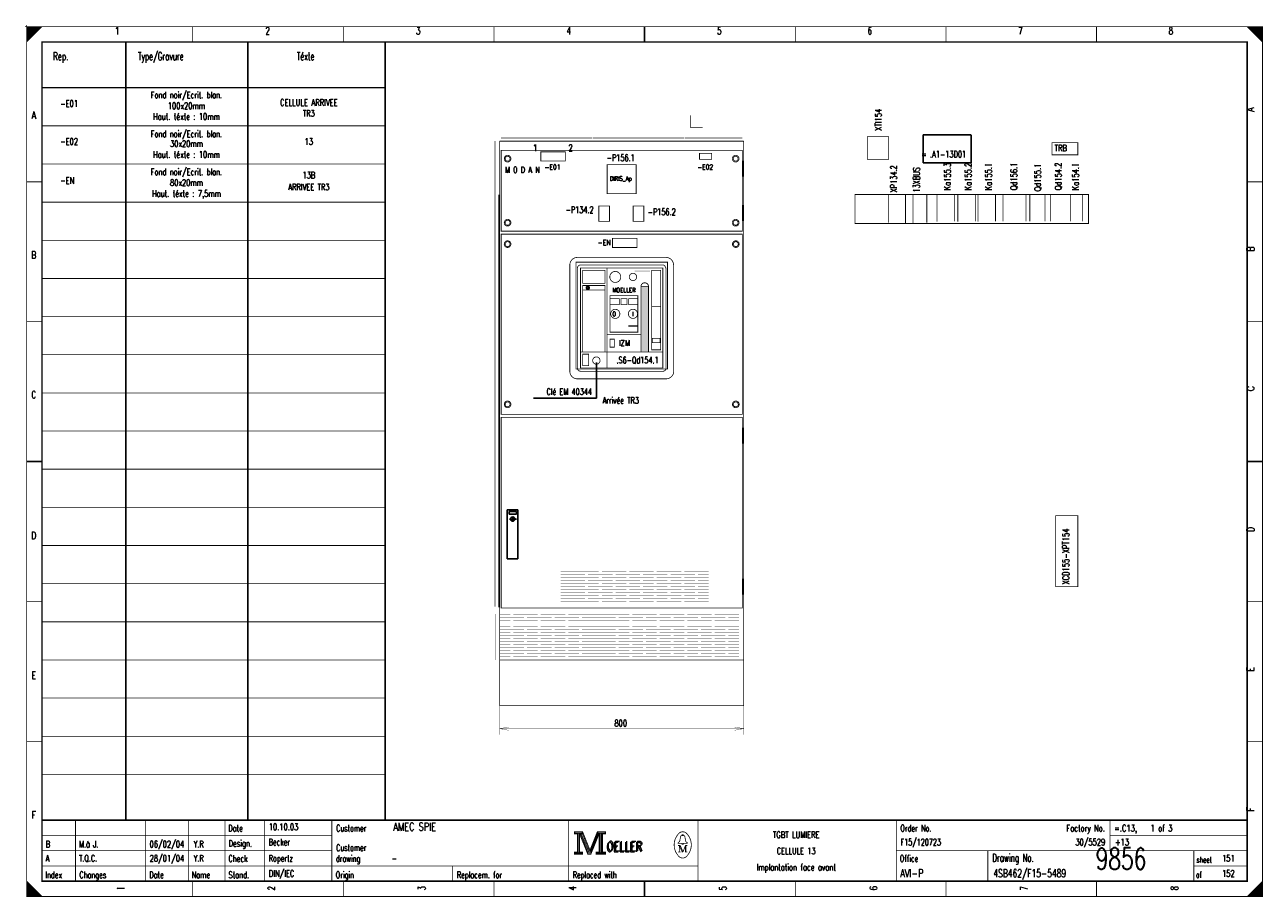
# Model space of a CAD drawing. Header units: centimetres. Extents: x 0 to 491, y -1040 to 69.
# Tile 73 of 181: x 50 to 91, y -600 to -571. Entities that reach past the tile are written whole.
import ezdxf
from ezdxf.enums import TextEntityAlignment as Align

# ---------------------------------------------------------------- set-up
doc = ezdxf.new("R2010")
doc.units = ezdxf.units.CM
doc.header["$MEASUREMENT"] = 0
doc.linetypes.add('GESTRICHELT', pattern=[3.75, 3, -0.75])
doc.layers.get('0').update_dxf_attribs({"color": 9, "linetype": 'CONTINUOUS'})
doc.layers.add('1', color=7, linetype='CONTINUOUS')
doc.styles.get("Standard").update_dxf_attribs({"font": 'romans.shx', "bigfont": 'TXT.shx'})

msp = doc.modelspace()

# ---------------------------------------------------------------- linework, layer by layer
at = {"color": 0, "linetype": 'Continuous'}
for p, q in [((68.67, -582.506), (68.67, -583.672)), ((68.67, -583.672), (66.607, -583.672))]:
    msp.add_line(p, q, dxfattribs=at)
at = {"color": 0}
for points, const_width in [([(50, -571.45), (50, -571.55)], 0.025), ([(50, -571.45), (50, -571.55)], 0.025), ([(50, -571.45), (50, -571.55)], 0.025), ([(50, -571.45), (50, -571.55)], 0.025), ([(49.95, -571.5), (50.05, -571.5)], 0.025), ([(49.95, -571.5), (50.05, -571.5)], 0.025), ([(49.95, -571.5), (50.05, -571.5)], 0.025), ([(49.95, -571.5), (50.05, -571.5)], 0.025), ([(55.438, -571.5), (55.438, -572)], 0.025), ([(60.375, -571.5), (60.375, -572)], 0.025), ([(65.312, -571.5), (65.312, -572)], 0.025), ([(70.25, -572), (70.25, -571.5)], 0.05), ([(70.25, -571.5), (70.25, -572)], 0.025), ([(75.188, -571.5), (75.188, -572)], 0.025), ([(80.125, -571.5), (80.125, -572)], 0.025), ([(85.062, -571.5), (85.062, -572)], 0.025), ([(53.25, -572), (53.25, -597.5)], 0.05), ([(57.25, -572), (57.25, -597.5)], 0.05), ([(61.75, -572), (61.75, -597.5)], 0.05), ([(50.5, -573.5), (61.25, -573.5)], 0.05), ([(60.75, -573.5), (61.75, -573.5)], 0.05), ([(50.5, -574.75), (61.25, -574.75)], 0.025), ([(60.75, -574.75), (61.75, -574.75)], 0.025), ([(50.5, -576), (61.25, -576)], 0.025), ([(60.75, -576), (61.75, -576)], 0.025), ([(50, -576.583), (50.5, -576.583)], 0.025), ([(90.5, -576.583), (90, -576.583)], 0.025), ([(78.8, -577), (78.8, -577.95)], 0.025), ([(79.05, -577), (79.05, -577.95)], 0.025), ([(79.834, -577.018), (79.834, -577.893)], 0.025), ([(80.405, -577), (80.405, -577.875)], 0.025), ([(80.516, -577.018), (80.516, -577.893)], 0.025), ([(81.086, -577), (81.086, -577.875)], 0.025), ([(81.179, -577.018), (81.179, -577.893)], 0.025), ([(81.75, -577), (81.75, -577.875)], 0.025), ([(82, -577), (82, -577.875)], 0.025), ([(82.75, -577), (82.75, -577.875)], 0.025), ([(82.875, -577), (82.875, -577.875)], 0.025), ([(83.375, -577), (83.375, -577.875)], 0.025), ([(83.55, -577), (83.55, -577.875)], 0.025), ([(84.2, -577), (84.2, -577.875)], 0.025), ([(84.6, -577), (84.6, -577.875)], 0.025), ([(50.5, -577.25), (61.25, -577.25)], 0.025), ([(60.75, -577.25), (61.75, -577.25)], 0.025), ([(50.5, -578.5), (61.25, -578.5)], 0.025), ([(60.75, -578.5), (61.75, -578.5)], 0.025), ([(68.02, -579.06), (70.99, -579.06)], 0.025), ([(67.8, -579.31), (67.8, -582.82)], 0.025), ([(68.05, -579.41), (68.05, -582.71)], 0.025), ([(68.14, -579.31), (70.88, -579.31)], 0.025), ([(70.95, -579.42), (70.95, -582.71)], 0.025), ([(71.2, -579.31), (71.2, -582.8)], 0.025), ([(50.5, -579.75), (61.25, -579.75)], 0.025), ([(60.75, -579.75), (61.75, -579.75)], 0.025), ([(50, -581.167), (50.5, -581.167)], 0.025), ([(50.5, -581), (61.25, -581)], 0.025), ([(60.75, -581), (61.75, -581)], 0.025), ([(90.5, -581.167), (90, -581.167)], 0.025), ([(50.5, -582.25), (61.25, -582.25)], 0.025), ([(60.75, -582.25), (61.75, -582.25)], 0.025), ([(68.14, -582.79), (70.86, -582.79)], 0.025), ([(68.03, -583.04), (70.96, -583.04)], 0.025), ([(50.5, -583.5), (61.25, -583.5)], 0.025), ([(60.75, -583.5), (61.75, -583.5)], 0.025), ([(50.5, -584.75), (61.25, -584.75)], 0.025), ([(60.75, -584.75), (61.75, -584.75)], 0.025), ([(50.5, -585.75), (50, -585.75)], 0.05), ([(50, -585.75), (50.5, -585.75)], 0.025), ([(50.5, -586), (61.25, -586)], 0.025), ([(60.75, -586), (61.75, -586)], 0.025), ([(90, -585.75), (90.5, -585.75)], 0.05), ([(90.5, -585.75), (90, -585.75)], 0.025), ([(50.5, -587.25), (61.25, -587.25)], 0.025), ([(60.75, -587.25), (61.75, -587.25)], 0.025), ([(50.5, -588.5), (61.25, -588.5)], 0.025), ([(60.75, -588.5), (61.75, -588.5)], 0.025), ([(50.5, -589.75), (61.25, -589.75)], 0.025), ([(60.75, -589.75), (61.75, -589.75)], 0.025), ([(50, -590.333), (50.5, -590.333)], 0.025), ([(90.5, -590.333), (90, -590.333)], 0.025), ([(50.5, -591), (61.25, -591)], 0.025), ([(60.75, -591), (61.75, -591)], 0.025), ([(50.5, -592.25), (61.25, -592.25)], 0.025), ([(60.75, -592.25), (61.75, -592.25)], 0.025), ([(50.5, -593.5), (61.25, -593.5)], 0.025), ([(60.75, -593.5), (61.75, -593.5)], 0.025), ([(50, -594.917), (50.5, -594.917)], 0.025), ([(50.5, -594.75), (61.25, -594.75)], 0.025), ([(60.75, -594.75), (61.75, -594.75)], 0.025), ([(90.5, -594.917), (90, -594.917)], 0.025), ([(50.5, -596), (61.25, -596)], 0.025), ([(60.75, -596), (61.75, -596)], 0.025), ([(90, -597.5), (50.5, -597.5)], 0.05), ([(51.6, -599.5), (51.6, -597.5)], 0.025), ([(53.9, -599.5), (53.9, -597.5)], 0.025), ([(55.3, -599.5), (55.3, -597.5)], 0.025), ([(56.5, -597.5), (56.5, -599.5)], 0.025), ([(57.8, -597.5), (57.8, -599.5)], 0.025), ([(60, -597.5), (60, -599.5)], 0.025), ([(67.75, -597.5), (67.75, -599.5)], 0.025), ([(72, -597.5), (72, -599.5)], 0.025), ([(78.5, -597.5), (78.5, -599.5)], 0.025), ([(85.5, -597.5), (85.5, -598.5)], 0.025), ([(50.5, -598), (60, -598)], 0.025), ([(68.15, -597.95), (68.4, -598.58)], 0.025), ([(68.47, -598.51), (68.7, -597.94)], 0.025), ([(71.46, -598.01), (71.55, -598.01)], 0.025), ([(85.5, -598), (90, -598)], 0.025), ([(50.5, -598.5), (60, -598.5)], 0.025), ([(68.4, -598.58), (68.46, -598.58)], 0.025), ([(71.35, -598.33), (71.42, -598.33)], 0.025), ([(71.39, -598.54), (71.43, -598.54)], 0.025), ([(71.42, -598.33), (71.51, -598.54)], 0.025), ([(71.51, -598.54), (71.59, -598.33)], 0.025), ([(71.65, -598.54), (71.57, -598.54)], 0.025), ([(71.59, -598.54), (71.59, -598.33)], 0.025), ([(71.59, -598.33), (71.65, -598.33)], 0.025), ([(71.61, -598.33), (71.61, -598.54)], 0.025), ([(78.5, -598.5), (90, -598.5)], 0.025), ([(81.5, -598.5), (81.5, -599.5)], 0.025), ([(88.25, -598.5), (88.25, -599.5)], 0.025), ([(50.5, -599), (72, -599)], 0.025), ([(63.95, -599), (63.95, -599.5)], 0.025), ([(88.25, -599), (90, -599)], 0.025), ([(70.25, -599.5), (70.25, -600)], 0.05), ([(55.438, -600), (55.438, -599.5)], 0.025), ([(60.375, -600), (60.375, -599.5)], 0.025), ([(65.312, -600), (65.312, -599.5)], 0.025), ([(70.25, -600), (70.25, -599.5)], 0.025), ([(75.188, -600), (75.188, -599.5)], 0.025), ([(80.125, -600), (80.125, -599.5)], 0.025), ([(85.062, -600), (85.062, -599.5)], 0.025), ([(90.5, -599.5), (90, -600)], 0.025), ([(50.475, -600), (50.475, -599.975)], 0.025)]:
    msp.add_lwpolyline(points, dxfattribs=dict(at, const_width=const_width))
at = {"color": 0, "flags": 128}
for points, const_width in [([(50, -585.75), (50, -571.5), (90.5, -571.5), (90.5, -600), (50, -600), (50, -585.75)], 0.025), ([(50, -571.5), (50.5, -571.5), (50, -572), (50, -571.5)], 0.025), ([(50.025, -571.5), (50.025, -571.975), (50.05, -571.95), (50.05, -571.5), (50.075, -571.5), (50.075, -571.925), (50.1, -571.9), (50.1, -571.5), (50.125, -571.5), (50.125, -571.875), (50.15, -571.85), (50.15, -571.5), (50.175, -571.5), (50.175, -571.825), (50.2, -571.8)], 0.025), ([(50.2, -571.8), (50.2, -571.5), (50.225, -571.5), (50.225, -571.775), (50.25, -571.75), (50.25, -571.5), (50.275, -571.5), (50.275, -571.725), (50.3, -571.7), (50.3, -571.5), (50.325, -571.5), (50.325, -571.675), (50.35, -571.65), (50.35, -571.5), (50.375, -571.5)], 0.025), ([(50.375, -571.5), (50.375, -571.625), (50.4, -571.6), (50.4, -571.5), (50.425, -571.5), (50.425, -571.575), (50.45, -571.55), (50.45, -571.5), (50.475, -571.5), (50.475, -571.525)], 0.025), ([(90, -571.5), (90.5, -572), (90.475, -571.975), (90.475, -571.5), (90.45, -571.5), (90.45, -571.95), (90.425, -571.925), (90.425, -571.5), (90.4, -571.5), (90.4, -571.9), (90.375, -571.875), (90.375, -571.5), (90.35, -571.5), (90.35, -571.85), (90.325, -571.825)], 0.025), ([(90.15, -571.65), (90.15, -571.5), (90.125, -571.5), (90.125, -571.625), (90.1, -571.6), (90.1, -571.5), (90.075, -571.5), (90.075, -571.575), (90.05, -571.55), (90.05, -571.5), (90.025, -571.5), (90.025, -571.525)], 0.025), ([(90.325, -571.825), (90.325, -571.5), (90.3, -571.5), (90.3, -571.8), (90.275, -571.775), (90.275, -571.5), (90.25, -571.5), (90.25, -571.75), (90.225, -571.725), (90.225, -571.5), (90.2, -571.5), (90.2, -571.7), (90.175, -571.675), (90.175, -571.5), (90.15, -571.5)], 0.025), ([(78.25, -577.925), (78.25, -577)], 0.025), ([(79.5, -577.925), (79.5, -577)], 0.025), ([(65.5, -593.75), (65.5, -594.701), (65.5, -594.501), (65.795, -594.554), (65.5, -594.501), (65.795, -594.45), (65.5, -594.501), (73.5, -594.501), (73.204, -594.45), (73.5, -594.501), (73.204, -594.554), (73.5, -594.501), (73.5, -594.701), (73.5, -593.75)], 0.01), ([(67.95, -597.88), (67.95, -597.95), (68.05, -597.95), (68.05, -598.55), (67.95, -598.55), (67.95, -598.62), (68.22, -598.62), (68.22, -598.55), (68.12, -598.55), (68.12, -597.95), (68.22, -597.95), (68.22, -597.88), (67.95, -597.88)], 0.025), ([(68.07, -597.93), (68.07, -598.57), (68.1, -598.57), (68.1, -597.93)], 0.025), ([(68.12, -597.95), (68.39, -598.62), (68.49, -598.62), (68.76, -597.95)], 0.025), ([(68.18, -597.95), (68.42, -598.54), (68.46, -598.54)], 0.025), ([(68.22, -597.88), (68.46, -598.48), (68.7, -597.88)], 0.025), ([(68.22, -597.95), (68.44, -598.51), (68.47, -598.51)], 0.025), ([(68.46, -598.58), (68.49, -598.58), (68.74, -597.95)], 0.025), ([(68.46, -598.54), (68.48, -598.54), (68.72, -597.95)], 0.025), ([(68.76, -597.95), (68.76, -598.55), (68.66, -598.55), (68.66, -598.62), (68.71, -598.62)], 0.025), ([(68.7, -597.88), (68.7, -597.95), (68.8, -597.95), (68.8, -598.55), (68.7, -598.55), (68.7, -598.62), (68.97, -598.62), (68.97, -598.55), (68.87, -598.55), (68.87, -597.95), (68.97, -597.95), (68.97, -597.88), (68.7, -597.88)], 0.025), ([(68.78, -597.93), (68.78, -598.57), (68.83, -598.57), (68.83, -597.93), (68.85, -597.93), (68.85, -598.57)], 0.025), ([(71.48, -598.26), (71.35, -598.26), (71.35, -598.24), (71.4, -598.2), (71.43, -598.04)], 0.025), ([(71.48, -598.01), (71.48, -597.98), (71.52, -597.98), (71.52, -598.01)], 0.025), ([(71.52, -598.26), (71.65, -598.26), (71.65, -598.24), (71.6, -598.2), (71.57, -598.04)], 0.025), ([(71.39, -598.33), (71.39, -598.54), (71.35, -598.54)], 0.025), ([(71.39, -598.33), (71.48, -598.54), (71.51, -598.54)], 0.025), ([(50, -599.5), (50, -600), (50.5, -600), (50, -599.5), (50.025, -599.525), (50.025, -600), (50.05, -600), (50.05, -599.55), (50.075, -599.575), (50.075, -600), (50.1, -600), (50.1, -599.6), (50.125, -599.625), (50.125, -600), (50.15, -600)], 0.025), ([(50.15, -600), (50.15, -599.65), (50.175, -599.675), (50.175, -600), (50.2, -600), (50.2, -599.7), (50.225, -599.725), (50.225, -600), (50.25, -600), (50.25, -599.75), (50.275, -599.775), (50.275, -600), (50.3, -600), (50.3, -599.8), (50.325, -599.825)], 0.025), ([(50.325, -599.825), (50.325, -600), (50.35, -600), (50.35, -599.85), (50.375, -599.875), (50.375, -600), (50.4, -600), (50.4, -599.9), (50.425, -599.925), (50.425, -600), (50.45, -600), (50.45, -599.95), (50.475, -599.975)], 0.025), ([(90.125, -599.875), (90.125, -600), (90.1, -600), (90.1, -599.9), (90.075, -599.925), (90.075, -600), (90.05, -600), (90.05, -599.95), (90.025, -599.975), (90.025, -600)], 0.025), ([(90.3, -600), (90.3, -599.7), (90.275, -599.725), (90.275, -600), (90.25, -600), (90.25, -599.75), (90.225, -599.775), (90.225, -600), (90.2, -600), (90.2, -599.8), (90.175, -599.825), (90.175, -600), (90.15, -600), (90.15, -599.85), (90.125, -599.875)], 0.025), ([(90.475, -599.525), (90.475, -600), (90.45, -600), (90.45, -599.55), (90.425, -599.575), (90.425, -600), (90.4, -600), (90.4, -599.6), (90.375, -599.625), (90.375, -600), (90.35, -600), (90.35, -599.65), (90.325, -599.675), (90.325, -600), (90.3, -600)], 0.025)]:
    msp.add_lwpolyline(points, dxfattribs=dict(at, const_width=const_width))
for points, const_width in [([(50, -571.5), (90.5, -571.5), (90.5, -600), (50, -600)], 0.025), ([(50.5, -572), (90, -572), (90, -599.5), (50.5, -599.5)], 0.05), ([(50.5, -572), (90, -572), (90, -599.5), (50.5, -599.5)], 0.025), ([(77.55, -575.1), (78.25, -575.1), (78.25, -575.85), (77.55, -575.85)], 0.025), ([(83.6, -575.3), (84.45, -575.3), (84.45, -575.7), (83.6, -575.7)], 0.025), ([(69.025, -576.025), (69.975, -576.025), (69.975, -576.975), (69.025, -576.975)], 0.025), ([(77.15, -577), (84.8, -577), (84.8, -577.95), (77.15, -577.95)], 0.025), ([(68.75, -577.875), (69.1, -577.875), (69.1, -577.375), (68.75, -577.375)], 0.025), ([(69.875, -577.875), (70.225, -577.875), (70.225, -577.375), (69.875, -577.375)], 0.025), ([(68.15, -579.41), (70.85, -579.41), (70.85, -582.685), (68.15, -582.685)], 0.025), ([(84.45, -587.525), (83.725, -587.525), (83.725, -589.85), (84.45, -589.85)], 0.025), ([(67.97, -597.9), (68.2, -597.9), (68.2, -597.93), (67.97, -597.93)], 0.025), ([(68.72, -597.9), (68.95, -597.9), (68.95, -597.93), (68.72, -597.93)], 0.025), ([(71.48, -598.26), (71.52, -598.26), (71.52, -598.29), (71.48, -598.29)], 0.025), ([(67.97, -598.57), (68.2, -598.57), (68.2, -598.6), (67.97, -598.6)], 0.025), ([(68.68, -598.57), (68.95, -598.57), (68.95, -598.6), (68.68, -598.6)], 0.025)]:
    msp.add_lwpolyline(points, close=True, dxfattribs=dict(at, const_width=const_width))
at = {"color": 0, "const_width": 0.025, "flags": 128}
for points in [[(68.05, -579.06, 0.414214), (67.8, -579.31, 0.414214)], [(71.2, -579.31, 0.414214), (70.95, -579.06, 0.414214)], [(68.15, -579.31, 0.414214), (68.05, -579.41, 0.414214)], [(70.95, -579.433, 0.254692), (70.875, -579.31, 0.254692)], [(67.8, -582.79, 0.412808), (68.049, -583.04, 0.412808)], [(68.05, -582.69, 0.414214), (68.15, -582.79, 0.414214)], [(70.855, -582.79, 0.414214), (70.955, -582.69, 0.414214)], [(70.954, -583.04, 0.414214), (71.205, -582.791, 0.414214)], [(71.35, -597.961, 0.373815), (71.349, -598.657, 0.373815)], [(71.649, -597.96, 0.530775), (71.351, -597.959, 0.530775)], [(71.46, -598.01, 0.414214), (71.43, -598.04, 0.414214)], [(71.57, -598.04, 0.414214), (71.54, -598.01, 0.414214)], [(71.65, -598.66, 0.378582), (71.646, -597.956, 0.378582)], [(71.35, -598.66, 0.532213), (71.649, -598.661, 0.532213)]]:
    msp.add_lwpolyline(points, format="xyb", dxfattribs=at)
at = {"layer": '1', "color": 0}
for p, q in [((79.375, -575.5), (79.375, -575.04)), ((79.375, -575.04), (80.945, -575.04)), ((80.953, -575.5), (80.953, -575.04)), ((79.375, -575.96), (79.375, -575.5)), ((80.953, -575.96), (80.953, -575.5)), ((80.945, -575.96), (79.375, -575.96)), ((65.751, -588.135), (65.751, -587.335)), ((65.751, -587.335), (66.101, -587.335)), ((65.931, -587.385), (65.811, -587.385)), ((65.811, -587.385), (65.811, -587.475)), ((65.811, -587.475), (66.051, -587.475)), ((65.871, -587.635), (65.821, -587.635)), ((65.931, -587.635), (65.881, -587.635)), ((65.881, -587.635), (65.981, -587.635)), ((66.051, -587.385), (65.931, -587.385)), ((65.931, -587.635), (65.931, -587.585)), ((65.931, -587.585), (65.931, -587.685)), ((65.931, -587.685), (65.931, -587.635)), ((66.011, -587.635), (66.051, -587.635)), ((66.051, -587.475), (66.051, -587.385)), ((66.101, -587.335), (66.101, -588.935)), ((65.751, -588.935), (65.751, -588.135)), ((66.101, -588.935), (65.751, -588.935))]:
    msp.add_line(p, q, dxfattribs=at)
at = {"layer": '1', "color": 0, "linetype": 'GESTRICHELT'}
for p, q in [((65.751, -588.135), (65.751, -587.335)), ((65.751, -587.335), (66.101, -587.335)), ((66.101, -587.335), (66.101, -588.935)), ((65.751, -588.935), (65.751, -588.135)), ((66.101, -588.935), (65.751, -588.935))]:
    msp.add_line(p, q, dxfattribs=at)
at = {"layer": '1', "color": 0, "const_width": 0.025, "flags": 128}
for points in [[(71.75, -574.4), (71.75, -574.8), (72.15, -574.8)], [(73.46, -575.9), (73.46, -576.4), (73.47, -576.4), (73.47, -575.9), (73.48, -575.9), (73.48, -576.4), (73.49, -576.4), (73.49, -575.9)], [(73.46, -577.35), (73.46, -577.85), (73.47, -577.85), (73.47, -577.35), (73.48, -577.35), (73.48, -577.85), (73.49, -577.85), (73.49, -577.35)], [(70.132, -580.009), (70.135, -579.995), (70.137, -579.986), (70.14, -579.976), (70.144, -579.964), (70.15, -579.955), (70.155, -579.947), (70.159, -579.94), (70.164, -579.935), (70.173, -579.927), (70.179, -579.92), (70.189, -579.914), (70.204, -579.904), (70.212, -579.901), (70.22, -579.899), (70.232, -579.896), (70.241, -579.895), (70.249, -579.895), (70.254, -579.892), (70.262, -579.892), (70.269, -579.894), (70.276, -579.894), (70.281, -579.896), (70.286, -579.897), (70.296, -579.901), (70.306, -579.905), (70.312, -579.907), (70.319, -579.91), (70.324, -579.914), (70.327, -579.917), (70.334, -579.922), (70.341, -579.929), (70.346, -579.935), (70.352, -579.942), (70.356, -579.947), (70.362, -579.955), (70.366, -579.962), (70.369, -579.971), (70.371, -579.98), (70.374, -579.99), (70.374, -579.997), (70.375, -580.004), (70.375, -580.009), (70.132, -580.009)], [(73.46, -584.65), (73.46, -585.15), (73.47, -585.15), (73.47, -584.65), (73.48, -584.65), (73.48, -585.15), (73.49, -585.15), (73.49, -584.65)], [(73.46, -589.6), (73.46, -590.1), (73.47, -590.1), (73.47, -589.6), (73.48, -589.6), (73.48, -590.1), (73.49, -590.1), (73.49, -589.6)]]:
    msp.add_lwpolyline(points, dxfattribs=at)
at = {"layer": '1', "color": 0}
for points, const_width in [([(65.35, -575.25), (65.35, -590.5)], 0.025), ([(65.5, -592.25), (65.5, -575.25)], 0.025), ([(65.5, -575.25), (69.5, -575.25)], 0.025), ([(65.55, -575.15), (68.54, -575.15)], 0.025), ([(68.56, -575.15), (71.55, -575.15)], 0.025), ([(69.5, -575.25), (71.5, -575.25)], 0.025), ([(71.5, -575.25), (73.5, -575.25)], 0.025), ([(71.57, -575.15), (73.45, -575.15)], 0.025), ([(73.5, -575.25), (73.5, -592.25)], 0.025), ([(69.02, -579.41), (69.02, -582.16)], 0.025), ([(68.22, -580.13), (68.95, -580.13)], 0.025), ([(70.48, -580.66), (70.78, -580.66)], 0.025), ([(69.02, -581.58), (70.13, -581.58)], 0.025), ([(68.15, -582.16), (70.85, -582.16)], 0.025), ([(69.02, -582.16), (69.02, -582.685)], 0.025), ([(67.5, -589.35), (67.85, -589.35)], 0.01), ([(67.5, -589.45), (68.3, -589.45)], 0.01), ([(67.5, -589.55), (67.85, -589.55)], 0.01), ([(67.5, -589.65), (68.3, -589.65)], 0.01), ([(67.65, -589.35), (68.45, -589.35)], 0.01), ([(67.65, -589.55), (68.45, -589.55)], 0.01), ([(67.95, -589.35), (68.75, -589.35)], 0.01), ([(67.95, -589.55), (68.75, -589.55)], 0.01), ([(68.4, -589.45), (69.2, -589.45)], 0.01), ([(68.4, -589.65), (69.2, -589.65)], 0.01), ([(68.85, -589.35), (69.65, -589.35)], 0.01), ([(68.85, -589.55), (69.65, -589.55)], 0.01), ([(69.3, -589.45), (70.1, -589.45)], 0.01), ([(69.3, -589.65), (70.1, -589.65)], 0.01), ([(69.75, -589.35), (70.55, -589.35)], 0.01), ([(69.75, -589.55), (70.55, -589.55)], 0.01), ([(70.2, -589.45), (71, -589.45)], 0.01), ([(70.2, -589.65), (71, -589.65)], 0.01), ([(70.65, -589.35), (71.45, -589.35)], 0.01), ([(70.65, -589.55), (71.45, -589.55)], 0.01), ([(71.1, -589.45), (71.9, -589.45)], 0.01), ([(71.1, -589.65), (71.9, -589.65)], 0.01), ([(71.55, -589.35), (72.35, -589.35)], 0.01), ([(71.55, -589.55), (72.35, -589.55)], 0.01), ([(72, -589.45), (72.35, -589.45)], 0.01), ([(72, -589.65), (72.35, -589.65)], 0.01), ([(67.5, -589.75), (67.85, -589.75)], 0.01), ([(67.5, -589.85), (68.3, -589.85)], 0.01), ([(67.5, -589.95), (67.85, -589.95)], 0.01), ([(67.5, -590.05), (68.3, -590.05)], 0.01), ([(67.65, -589.75), (68.45, -589.75)], 0.01), ([(67.65, -589.95), (68.45, -589.95)], 0.01), ([(67.95, -589.75), (68.75, -589.75)], 0.01), ([(67.95, -589.95), (68.75, -589.95)], 0.01), ([(68.4, -589.85), (69.2, -589.85)], 0.01), ([(68.4, -590.05), (69.2, -590.05)], 0.01), ([(68.85, -589.75), (69.65, -589.75)], 0.01), ([(68.85, -589.95), (69.65, -589.95)], 0.01), ([(69.3, -589.85), (70.1, -589.85)], 0.01), ([(69.3, -590.05), (70.1, -590.05)], 0.01), ([(69.75, -589.75), (70.55, -589.75)], 0.01), ([(69.75, -589.95), (70.55, -589.95)], 0.01), ([(70.2, -589.85), (71, -589.85)], 0.01), ([(70.2, -590.05), (71, -590.05)], 0.01), ([(70.65, -589.75), (71.45, -589.75)], 0.01), ([(70.65, -589.95), (71.45, -589.95)], 0.01), ([(71.1, -589.85), (71.9, -589.85)], 0.01), ([(71.1, -590.05), (71.9, -590.05)], 0.01), ([(71.55, -589.75), (72.35, -589.75)], 0.01), ([(71.55, -589.95), (72.35, -589.95)], 0.01), ([(72, -589.85), (72.35, -589.85)], 0.01), ([(72, -590.05), (72.35, -590.05)], 0.01), ([(67.5, -590.15), (67.85, -590.15)], 0.01), ([(67.5, -590.25), (68.3, -590.25)], 0.01), ([(67.5, -590.35), (67.85, -590.35)], 0.01), ([(67.65, -590.15), (68.45, -590.15)], 0.01), ([(67.65, -590.35), (68.45, -590.35)], 0.01), ([(67.95, -590.15), (68.75, -590.15)], 0.01), ([(67.95, -590.35), (68.75, -590.35)], 0.01), ([(68.4, -590.25), (69.2, -590.25)], 0.01), ([(68.85, -590.15), (69.65, -590.15)], 0.01), ([(68.85, -590.35), (69.65, -590.35)], 0.01), ([(69.3, -590.25), (70.1, -590.25)], 0.01), ([(69.75, -590.15), (70.55, -590.15)], 0.01), ([(69.75, -590.35), (70.55, -590.35)], 0.01), ([(70.2, -590.25), (71, -590.25)], 0.01), ([(70.65, -590.15), (71.45, -590.15)], 0.01), ([(70.65, -590.35), (71.45, -590.35)], 0.01), ([(71.1, -590.25), (71.9, -590.25)], 0.01), ([(71.55, -590.15), (72.35, -590.15)], 0.01), ([(71.55, -590.35), (72.35, -590.35)], 0.01), ([(72, -590.25), (72.35, -590.25)], 0.01), ([(65.5, -590.75), (65.85, -590.75)], 0.01), ([(65.5, -590.85), (66.3, -590.85)], 0.01), ([(65.5, -590.95), (65.85, -590.95)], 0.01), ([(65.95, -590.75), (66.75, -590.75)], 0.01), ([(65.95, -590.95), (66.75, -590.95)], 0.01), ([(66.4, -590.85), (67.2, -590.85)], 0.01), ([(66.85, -590.75), (67.65, -590.75)], 0.01), ([(66.85, -590.95), (67.65, -590.95)], 0.01), ([(67.3, -590.85), (68.1, -590.85)], 0.01), ([(67.75, -590.75), (68.55, -590.75)], 0.01), ([(67.75, -590.95), (68.55, -590.95)], 0.01), ([(68.2, -590.85), (69, -590.85)], 0.01), ([(68.5, -590.75), (68.85, -590.75)], 0.01), ([(68.5, -590.85), (69.3, -590.85)], 0.01), ([(68.5, -590.95), (68.85, -590.95)], 0.01), ([(68.65, -590.75), (69.45, -590.75)], 0.01), ([(68.65, -590.95), (69.45, -590.95)], 0.01), ([(68.95, -590.75), (69.75, -590.75)], 0.01), ([(68.95, -590.95), (69.75, -590.95)], 0.01), ([(69.4, -590.85), (70.2, -590.85)], 0.01), ([(69.85, -590.75), (70.65, -590.75)], 0.01), ([(69.85, -590.95), (70.65, -590.95)], 0.01), ([(70.3, -590.85), (71.1, -590.85)], 0.01), ([(70.75, -590.75), (71.55, -590.75)], 0.01), ([(70.75, -590.95), (71.55, -590.95)], 0.01), ([(71.2, -590.85), (72, -590.85)], 0.01), ([(71.65, -590.75), (72.45, -590.75)], 0.01), ([(71.65, -590.95), (72.45, -590.95)], 0.01), ([(72.1, -590.85), (72.9, -590.85)], 0.01), ([(72.55, -590.75), (73.35, -590.75)], 0.01), ([(72.55, -590.95), (73.35, -590.95)], 0.01), ([(73, -590.85), (73.35, -590.85)], 0.01), ([(65.5, -591.05), (66.3, -591.05)], 0.01), ([(65.5, -591.15), (65.85, -591.15)], 0.01), ([(65.5, -591.25), (66.3, -591.25)], 0.01), ([(65.5, -591.35), (65.85, -591.35)], 0.01), ([(65.95, -591.15), (66.75, -591.15)], 0.01), ([(65.95, -591.35), (66.75, -591.35)], 0.01), ([(66.4, -591.05), (67.2, -591.05)], 0.01), ([(66.4, -591.25), (67.2, -591.25)], 0.01), ([(66.85, -591.15), (67.65, -591.15)], 0.01), ([(66.85, -591.35), (67.65, -591.35)], 0.01), ([(67.3, -591.05), (68.1, -591.05)], 0.01), ([(67.3, -591.25), (68.1, -591.25)], 0.01), ([(67.75, -591.15), (68.55, -591.15)], 0.01), ([(67.75, -591.35), (68.55, -591.35)], 0.01), ([(68.2, -591.05), (69, -591.05)], 0.01), ([(68.2, -591.25), (69, -591.25)], 0.01), ([(68.5, -591.05), (69.3, -591.05)], 0.01), ([(68.5, -591.15), (68.85, -591.15)], 0.01), ([(68.5, -591.25), (69.3, -591.25)], 0.01), ([(68.5, -591.35), (68.85, -591.35)], 0.01), ([(68.65, -591.15), (69.45, -591.15)], 0.01), ([(68.65, -591.35), (69.45, -591.35)], 0.01), ([(68.95, -591.15), (69.75, -591.15)], 0.01), ([(68.95, -591.35), (69.75, -591.35)], 0.01), ([(69.4, -591.05), (70.2, -591.05)], 0.01), ([(69.4, -591.25), (70.2, -591.25)], 0.01), ([(69.85, -591.15), (70.65, -591.15)], 0.01), ([(69.85, -591.35), (70.65, -591.35)], 0.01), ([(70.3, -591.05), (71.1, -591.05)], 0.01), ([(70.3, -591.25), (71.1, -591.25)], 0.01), ([(70.75, -591.15), (71.55, -591.15)], 0.01), ([(70.75, -591.35), (71.55, -591.35)], 0.01), ([(71.2, -591.05), (72, -591.05)], 0.01), ([(71.2, -591.25), (72, -591.25)], 0.01), ([(71.65, -591.15), (72.45, -591.15)], 0.01), ([(71.65, -591.35), (72.45, -591.35)], 0.01), ([(72.1, -591.05), (72.9, -591.05)], 0.01), ([(72.1, -591.25), (72.9, -591.25)], 0.01), ([(72.55, -591.15), (73.35, -591.15)], 0.01), ([(72.55, -591.35), (73.35, -591.35)], 0.01), ([(73, -591.05), (73.35, -591.05)], 0.01), ([(73, -591.25), (73.35, -591.25)], 0.01), ([(65.5, -591.45), (66.3, -591.45)], 0.01), ([(65.5, -591.55), (65.85, -591.55)], 0.01), ([(65.5, -591.65), (66.3, -591.65)], 0.01), ([(65.5, -591.75), (65.85, -591.75)], 0.01), ([(65.95, -591.55), (66.75, -591.55)], 0.01), ([(65.95, -591.75), (66.75, -591.75)], 0.01), ([(66.4, -591.45), (67.2, -591.45)], 0.01), ([(66.4, -591.65), (67.2, -591.65)], 0.01), ([(66.85, -591.55), (67.65, -591.55)], 0.01), ([(66.85, -591.75), (67.65, -591.75)], 0.01), ([(67.3, -591.45), (68.1, -591.45)], 0.01), ([(67.3, -591.65), (68.1, -591.65)], 0.01), ([(67.75, -591.55), (68.55, -591.55)], 0.01), ([(67.75, -591.75), (68.55, -591.75)], 0.01), ([(68.2, -591.45), (69, -591.45)], 0.01), ([(68.2, -591.65), (69, -591.65)], 0.01), ([(68.5, -591.45), (69.3, -591.45)], 0.01), ([(68.5, -591.55), (68.85, -591.55)], 0.01), ([(68.5, -591.65), (69.3, -591.65)], 0.01), ([(68.5, -591.75), (68.85, -591.75)], 0.01), ([(68.65, -591.55), (69.45, -591.55)], 0.01), ([(68.65, -591.75), (69.45, -591.75)], 0.01), ([(68.95, -591.55), (69.75, -591.55)], 0.01), ([(68.95, -591.75), (69.75, -591.75)], 0.01), ([(69.4, -591.45), (70.2, -591.45)], 0.01), ([(69.4, -591.65), (70.2, -591.65)], 0.01), ([(69.85, -591.55), (70.65, -591.55)], 0.01), ([(69.85, -591.75), (70.65, -591.75)], 0.01), ([(70.3, -591.45), (71.1, -591.45)], 0.01), ([(70.3, -591.65), (71.1, -591.65)], 0.01), ([(70.75, -591.55), (71.55, -591.55)], 0.01), ([(70.75, -591.75), (71.55, -591.75)], 0.01), ([(71.2, -591.45), (72, -591.45)], 0.01), ([(71.2, -591.65), (72, -591.65)], 0.01), ([(71.65, -591.55), (72.45, -591.55)], 0.01), ([(71.65, -591.75), (72.45, -591.75)], 0.01), ([(72.1, -591.45), (72.9, -591.45)], 0.01), ([(72.1, -591.65), (72.9, -591.65)], 0.01), ([(72.55, -591.55), (73.35, -591.55)], 0.01), ([(72.55, -591.75), (73.35, -591.75)], 0.01), ([(73, -591.45), (73.35, -591.45)], 0.01), ([(73, -591.65), (73.35, -591.65)], 0.01), ([(65.5, -591.85), (66.3, -591.85)], 0.01), ([(65.5, -591.95), (65.85, -591.95)], 0.01), ([(65.5, -592.05), (66.3, -592.05)], 0.01), ([(65.5, -592.15), (65.85, -592.15)], 0.01), ([(65.95, -591.95), (66.75, -591.95)], 0.01), ([(65.95, -592.15), (66.75, -592.15)], 0.01), ([(66.4, -591.85), (67.2, -591.85)], 0.01), ([(66.4, -592.05), (67.2, -592.05)], 0.01), ([(66.85, -591.95), (67.65, -591.95)], 0.01), ([(66.85, -592.15), (67.65, -592.15)], 0.01), ([(67.3, -591.85), (68.1, -591.85)], 0.01), ([(67.3, -592.05), (68.1, -592.05)], 0.01), ([(67.75, -591.95), (68.55, -591.95)], 0.01), ([(67.75, -592.15), (68.55, -592.15)], 0.01), ([(68.2, -591.85), (69, -591.85)], 0.01), ([(68.2, -592.05), (69, -592.05)], 0.01), ([(68.5, -591.85), (69.3, -591.85)], 0.01), ([(68.5, -591.95), (68.85, -591.95)], 0.01), ([(68.5, -592.05), (69.3, -592.05)], 0.01), ([(68.5, -592.15), (68.85, -592.15)], 0.01), ([(68.65, -591.95), (69.45, -591.95)], 0.01), ([(68.65, -592.15), (69.45, -592.15)], 0.01), ([(68.95, -591.95), (69.75, -591.95)], 0.01), ([(68.95, -592.15), (69.75, -592.15)], 0.01), ([(69.4, -591.85), (70.2, -591.85)], 0.01), ([(69.4, -592.05), (70.2, -592.05)], 0.01), ([(69.85, -591.95), (70.65, -591.95)], 0.01), ([(69.85, -592.15), (70.65, -592.15)], 0.01), ([(70.3, -591.85), (71.1, -591.85)], 0.01), ([(70.3, -592.05), (71.1, -592.05)], 0.01), ([(70.75, -591.95), (71.55, -591.95)], 0.01), ([(70.75, -592.15), (71.55, -592.15)], 0.01), ([(71.2, -591.85), (72, -591.85)], 0.01), ([(71.2, -592.05), (72, -592.05)], 0.01), ([(71.65, -591.95), (72.45, -591.95)], 0.01), ([(71.65, -592.15), (72.45, -592.15)], 0.01), ([(72.1, -591.85), (72.9, -591.85)], 0.01), ([(72.1, -592.05), (72.9, -592.05)], 0.01), ([(72.55, -591.95), (73.35, -591.95)], 0.01), ([(72.55, -592.15), (73.35, -592.15)], 0.01), ([(73, -591.85), (73.35, -591.85)], 0.01), ([(73, -592.05), (73.35, -592.05)], 0.01), ([(65.5, -592.25), (69.5, -592.25)], 0.025), ([(69.5, -592.25), (71.5, -592.25)], 0.025), ([(71.5, -592.25), (73.5, -592.25)], 0.025)]:
    msp.add_lwpolyline(points, dxfattribs=dict(at, const_width=const_width))
at = {"layer": '1', "color": 0, "const_width": 0.025, "flags": 128}
for points in [[(65.55, -575.55), (73.45, -575.55), (73.45, -578.2), (65.55, -578.2)], [(66.85, -575.6), (67.65, -575.6), (67.65, -575.9), (66.85, -575.9)], [(72.05, -575.65), (72.45, -575.65), (72.45, -575.85), (72.05, -575.85)], [(73.45, -575.9), (73.5, -575.9), (73.5, -576.4), (73.45, -576.4)], [(73.45, -577.35), (73.5, -577.35), (73.5, -577.85), (73.45, -577.85)], [(65.55, -578.3), (73.45, -578.3), (73.45, -584.2), (65.55, -584.2)], [(69.198, -578.437), (69.998, -578.437), (69.998, -578.737), (69.198, -578.737)], [(68, -579.215), (71, -579.215), (71, -582.715), (68, -582.715)], [(68.15, -579.41), (70.85, -579.41), (70.85, -582.685), (68.15, -582.685)], [(68.22, -579.48), (68.95, -579.48), (68.95, -579.91), (68.22, -579.91)], [(70.48, -579.48), (70.78, -579.48), (70.78, -582.09), (70.48, -582.09)], [(68.22, -579.98), (68.95, -579.98), (68.95, -582.16), (68.22, -582.16)], [(69.12, -580.31), (70.03, -580.31), (70.03, -581.51), (69.12, -581.51)], [(69.12, -580.41), (69.42, -580.41), (69.42, -580.61), (69.12, -580.61)], [(69.475, -580.41), (69.675, -580.41), (69.675, -580.61), (69.475, -580.61)], [(69.73, -580.41), (70.03, -580.41), (70.03, -580.61), (69.73, -580.61)], [(70.13, -580.01), (70.38, -580.01), (70.38, -582.16), (70.13, -582.16)], [(69.12, -582), (69.26, -582), (69.26, -581.74), (69.12, -581.74)], [(70.5, -581.71), (70.76, -581.71), (70.76, -581.85), (70.5, -581.85)], [(68.22, -582.23), (68.42, -582.23), (68.42, -582.61), (68.22, -582.61)], [(65.55, -584.3), (73.45, -584.3), (73.45, -590.55), (65.55, -590.55)], [(73.45, -584.65), (73.5, -584.65), (73.5, -585.15), (73.45, -585.15)], [(73.45, -589.6), (73.5, -589.6), (73.5, -590.1), (73.45, -590.1)], [(65.5, -592.25), (73.5, -592.25), (73.5, -593.75), (65.5, -593.75)]]:
    msp.add_lwpolyline(points, close=True, dxfattribs=at)
for points in [[(65.87, -575.825, 1), (65.65, -575.825, 1)], [(65.84, -575.825, 1), (65.68, -575.825, 1)], [(73.345, -575.825, 1), (73.125, -575.825, 1)], [(73.315, -575.825, 1), (73.155, -575.825, 1)], [(65.87, -577.925, 1), (65.65, -577.925, 1)], [(65.84, -577.925, 1), (65.68, -577.925, 1)], [(73.345, -577.925, 1), (73.125, -577.925, 1)], [(73.315, -577.925, 1), (73.155, -577.925, 1)], [(65.87, -578.625, 1), (65.65, -578.625, 1)], [(65.84, -578.625, 1), (65.68, -578.625, 1)], [(73.35, -578.625, 1), (73.13, -578.625, 1)], [(73.32, -578.625, 1), (73.16, -578.625, 1)], [(69.47, -579.7, 1), (69.11, -579.7, 1)], [(69.99, -579.7, 1), (69.75, -579.7, 1)], [(68.45, -580.055, 1), (68.33, -580.055, 1)], [(68.44, -580.055, 1), (68.34, -580.055, 1)], [(68.43, -580.055, 1), (68.35, -580.055, 1)], [(68.42, -580.055, 1), (68.36, -580.055, 1)], [(68.41, -580.055, 1), (68.37, -580.055, 1)], [(68.4, -580.055, 1), (68.38, -580.055, 1)], [(69.44, -580.91, 1), (69.14, -580.91, 1)], [(70.02, -580.91, 1), (69.72, -580.91, 1)], [(68.79, -582.44, 1), (68.55, -582.44, 1)], [(65.87, -583.875, 1), (65.65, -583.875, 1)], [(65.84, -583.875, 1), (65.68, -583.875, 1)], [(73.35, -583.875, 1), (73.13, -583.875, 1)], [(73.32, -583.875, 1), (73.16, -583.875, 1)]]:
    msp.add_lwpolyline(points, format="xyb", close=True, dxfattribs=at)
at = {"layer": '1', "color": 0, "linetype": 'GESTRICHELT'}
for points, const_width in [([(65.475, -577), (65.475, -590.525)], 0.025), ([(65.35, -590.75), (65.35, -592.25)], 0.01)]:
    msp.add_lwpolyline(points, dxfattribs=dict(at, const_width=const_width))
at = {"layer": '1', "color": 0, "const_width": 0.025, "flags": 128}
msp.add_lwpolyline([(70.38, -580.015, 1), (70.13, -580.015, 1)], format="xyb", dxfattribs=at)
at = {"layer": '1', "color": 0}
for start, end in [(0, 180), (180, 0)]:
    msp.add_arc((65.931, -587.635), 0.07, start, end, dxfattribs=at)
for points in [[(69.92, -579.48), (70.43, -579.48), (69.92, -579.54), (70.43, -579.54)], [(70.13, -580.01), (70.38, -580.01), (70.13, -582.16), (70.38, -582.16)], [(70.13, -580.01), (70.38, -580.01), (70.13, -582.16), (70.38, -582.16)], [(70.13, -580.01), (70.38, -580.01), (70.13, -582.16), (70.38, -582.16)], [(69.72, -581.29), (70.03, -581.29), (69.72, -581.33), (70.03, -581.33)]]:
    msp.add_solid(points, dxfattribs=at)

# ---------------------------------------------------------------- texts
at = {"color": 0}
for s, height, width, p in [('1', 0.238, 0.672, (52.965, -571.514)), ('2', 0.238, 0.672, (57.899, -571.514)), ('3', 0.238, 0.672, (62.832, -571.514)), ('4', 0.238, 0.672, (67.766, -571.514)), ('5', 0.238, 0.672, (72.699, -571.514)), ('6', 0.238, 0.672, (77.632, -571.514)), ('7', 0.238, 0.672, (82.566, -571.514)), ('8', 0.238, 0.672, (87.499, -571.514)), ('Fond noir/Ecrit. blan.', 0.21431, 0.636364, (55.237, -573.63)), ('CELLULE ARRIVEE', 0.21431, 0.755733, (59.248, -573.878)), ('A', 0.238, 0.76, (50.233, -574.283)), ('Haut. téxte : 10mm', 0.21431, 0.643556, (55.237, -574.339)), ('100x20mm', 0.2143, 0.645, (55.237, -573.984)), ('TR3', 0.2143, 0.730667, (59.248, -574.233)), ('Fond noir/Ecrit. blan.', 0.21431, 0.636364, (55.237, -574.907)), ('30x20mm', 0.2143, 0.641143, (55.237, -575.227)), ('13', 0.2143, 0.672, (59.248, -575.156)), ('Haut. téxte : 10mm', 0.21431, 0.643556, (55.237, -575.582)), ('-P156.1', 0.2143, 0.691429, (69.469, -575.688)), ('Fond noir/Ecrit. blan.', 0.21431, 0.636364, (55.237, -576.149)), ('13B', 0.2143, 0.701333, (59.248, -576.256)), ('80x20mm', 0.2143, 0.641143, (55.237, -576.504)), ('ARRIVEE TR3', 0.21431, 0.746182, (59.248, -576.646)), ('DIRIS_Ap', 0.1429, 0.732, (69.469, -576.405)), ('Haut. téxte : 7,5mm', 0.21431, 0.646316, (55.237, -576.859)), ('-P134.2', 0.2143, 0.691429, (68.12, -577.392)), ('B', 0.238, 0.76, (50.233, -578.861)), ('C', 0.238, 0.76, (50.233, -583.439)), ('Clé EM 40344', 0.21431, 0.658909, (67.783, -583.351)), ('Arrivée TR3', 0.21431, 0.658909, (69.469, -583.638)), ('D', 0.238, 0.76, (50.233, -588.053)), ('E', 0.238, 0.76, (50.233, -592.632)), ('800', 0.2143, 0.672, (69.469, -594.215)), ('F', 0.238, 0.76, (50.233, -597.21)), ('TGBT LUMIERE', 0.21431, 0.754667, (75.219, -597.87)), ('CELLULE 13', 0.2143, 0.736, (75.219, -598.403)), ('Implantation face avant', 0.21431, 0.615304, (75.219, -598.935))]:
    msp.add_text(s, height=height, dxfattribs=dict(at, width=width)).set_placement(p, align=Align.TOP_CENTER)
for s, height, width, p in [('Rep.', 0.2619, 0.664, (50.863, -572.338)), ('Type/Gravure', 0.26194, 0.634667, (53.648, -572.338)), ('Téxte', 0.2619, 0.632, (58.855, -572.338)), ('-E01', 0.2143, 0.7, (51.104, -573.913)), ('-E02', 0.2143, 0.7, (51.104, -575.156)), ('TRB', 0.2143, 0.76, (83.686, -575.369)), ('-EN', 0.2143, 0.738667, (51.102, -576.433)), ('-P156.2', 0.2143, 0.691429, (70.353, -577.463)), ('Date', 0.2143, 0.64, (56.605, -597.658)), ('Customer', 0.2143, 0.62, (60.14, -597.658)), ('Order No.', 0.2143, 0.656889, (78.633, -597.658)), ('=.C13,    1 of 3', 0.21431, 0.682, (85.643, -597.658)), ('Design.', 0.2143, 0.636571, (56.619, -598.154)), ('OELLER', 0.3096, 0.76, (68.996, -598.225)), ('OELLER', 0.3096, 0.76, (68.996, -598.225)), ('OELLER', 0.3096, 0.76, (69.032, -598.19)), ('Check', 0.2143, 0.632, (56.612, -598.651)), ('drawing', 0.2143, 0.6, (60.133, -598.651)), ('Customer', 0.2143, 0.62, (60.14, -598.296)), ('Office', 0.2143, 0.626667, (78.615, -598.651)), ('Drawing No.', 0.26194, 0.646545, (81.643, -598.602)), ('sheet', 0.1905, 0.6, (88.338, -598.701)), ('Index', 0.2143, 0.632, (50.609, -599.184)), ('Changes', 0.2143, 0.622857, (51.726, -599.184)), ('Date', 0.2143, 0.64, (54.015, -599.184)), ('Name', 0.2143, 0.64, (55.404, -599.184)), ('Stand.', 0.2143, 0.642667, (56.612, -599.184)), ('Origin', 0.2143, 0.626667, (60.127, -599.184)), ('Replacem. for', 0.21431, 0.627077, (64.097, -599.184)), ('Replaced with', 0.21431, 0.619692, (67.895, -599.184)), ('of', 0.1905, 0.6, (88.323, -599.198))]:
    msp.add_text(s, height=height, dxfattribs=dict(at, width=width)).set_placement(p, align=Align.TOP_LEFT)
for s, height, width, p in [('XTI154', 0.2143, 0.716, (77.804, -574.907)), ('A', 0.238, 0.76, (89.991, -574.283)), ('XP134.2', 0.2143, 0.700571, (78.306, -576.93)), ('13XBUS', 0.2143, 0.730667, (79.053, -576.93)), ('Ka155.3', 0.2143, 0.677714, (80.067, -576.859)), ('Ka155.2', 0.2143, 0.677714, (80.748, -576.859)), ('Ka155.1', 0.2143, 0.677714, (81.412, -576.859)), ('Qd156.1', 0.2143, 0.677714, (82.246, -576.859)), ('Qd155.1', 0.2143, 0.677714, (83.026, -576.895)), ('Qd154.2', 0.2143, 0.677714, (83.701, -576.859)), ('Ka154.1', 0.2143, 0.677714, (84.267, -576.859)), ('B', 0.238, 0.76, (89.991, -578.861)), ('C', 0.238, 0.76, (89.992, -583.439)), ('D', 0.238, 0.76, (89.992, -588.053)), ('XCD155-XPT154', 0.21431, 0.714462, (83.952, -589.778)), ('E', 0.238, 0.76, (89.991, -592.632)), ('F', 0.238, 0.76, (89.991, -597.21))]:
    msp.add_text(s, height=height, rotation=90, dxfattribs=dict(at, width=width)).set_placement(p, align=Align.TOP_LEFT)
for s, height, width, p in [('10.10.03', 0.2143, 0.678, (57.934, -597.892)), ('AMEC SPIE', 0.2619, 0.752889, (62.016, -597.923)), ('B', 0.214, 0.76, (50.621, -598.455)), ('M.à J.', 0.2143, 0.728, (51.716, -598.455)), ('06/02/04', 0.2143, 0.678, (54.029, -598.455)), ('Y.R', 0.2143, 0.738667, (55.467, -598.455)), ('Becker', 0.2143, 0.626667, (57.927, -598.389)), ('F15/120723', 0.2143, 0.6832, (78.639, -598.389)), ('+13', 0.2143, 0.68, (85.67, -598.389)), ('A', 0.214, 0.76, (50.621, -598.921)), ('T.Q.C.', 0.2143, 0.728, (51.716, -598.921)), ('28/01/04', 0.2143, 0.678, (54.029, -598.921)), ('Y.R', 0.2143, 0.738667, (55.467, -598.921)), ('Ropertz', 0.2143, 0.622857, (57.932, -598.921)), ('9856', 0.7, 0.6928, (85.033, -599.322)), ('151', 0.2143, 0.672, (89.177, -598.921)), ('-', 0.214, 0.696, (61.965, -598.921)), ('DIN/IEC', 0.2143, 0.750857, (57.935, -599.418)), ('AVI-P', 0.2619, 0.7472, (78.624, -599.449)), ('4SB462/F15-5489', 0.26194, 0.6928, (81.679, -599.449)), ('152', 0.2143, 0.672, (89.177, -599.418))]:
    msp.add_text(s, height=height, dxfattribs=dict(at, width=width)).set_placement(p, align=Align.BOTTOM_LEFT)
at = {"color": 0, "width": 0.646545}
msp.add_text('Factory No.', height=0.21431, dxfattribs=at).set_placement((85.335, -597.658), align=Align.TOP_RIGHT)
at = {"color": 0, "width": 0.675429}
msp.add_text('30/5529', height=0.2143, dxfattribs=at).set_placement((85.346, -598.389), align=Align.BOTTOM_RIGHT)
at = {"color": 0, "width": 0.672}
for s, p in [('1', (52.965, -599.73)), ('2', (57.899, -599.73)), ('3', (62.832, -599.73)), ('4', (67.766, -599.73)), ('5', (72.699, -599.73)), ('6', (77.632, -599.73)), ('7', (82.566, -599.73)), ('8', (87.499, -599.73))]:
    msp.add_text(s, height=0.238, rotation=90, dxfattribs=at).set_placement(p, align=Align.TOP_CENTER)
at = {"layer": '1', "color": 0}
for s, height, width, p in [('1', 0.214, 0.672, (66.733, -575.638)), ('= .A1-13D01', 0.21431, 0.696727, (80.788, -575.851)), ('.S6-Qd154.1', 0.21431, 0.688, (70.71, -582.595))]:
    msp.add_text(s, height=height, dxfattribs=dict(at, width=width)).set_placement(p, align=Align.BOTTOM_RIGHT)
at = {"layer": '1', "color": 0, "width": 0.672}
msp.add_text('2', height=0.214, dxfattribs=at).set_placement((67.757, -575.638), align=Align.BOTTOM_LEFT)
at = {"layer": '1', "color": 0}
for s, width, p in [('M O D A N', 0.731556, (65.677, -576.093)), ('IZM', 0.76, (69.412, -581.771))]:
    msp.add_text(s, height=0.1905, dxfattribs=dict(at, width=width)).set_placement(p, align=Align.TOP_LEFT)
for s, height, width, p in [('-E01', 0.1667, 0.7, (67.233, -576.015)), ('-E02', 0.1667, 0.7, (72.238, -576.015)), ('-EN', 0.1667, 0.738667, (68.925, -578.488)), ('MOELLER', 0.1429, 0.76, (69.576, -580.061)), ('O', 0.143, 0.76, (69.256, -580.841)), ('I', 0.143, 0.76, (69.86, -580.841))]:
    msp.add_text(s, height=height, dxfattribs=dict(at, width=width)).set_placement(p, align=Align.TOP_CENTER)

doc.saveas('drawing.dxf')
